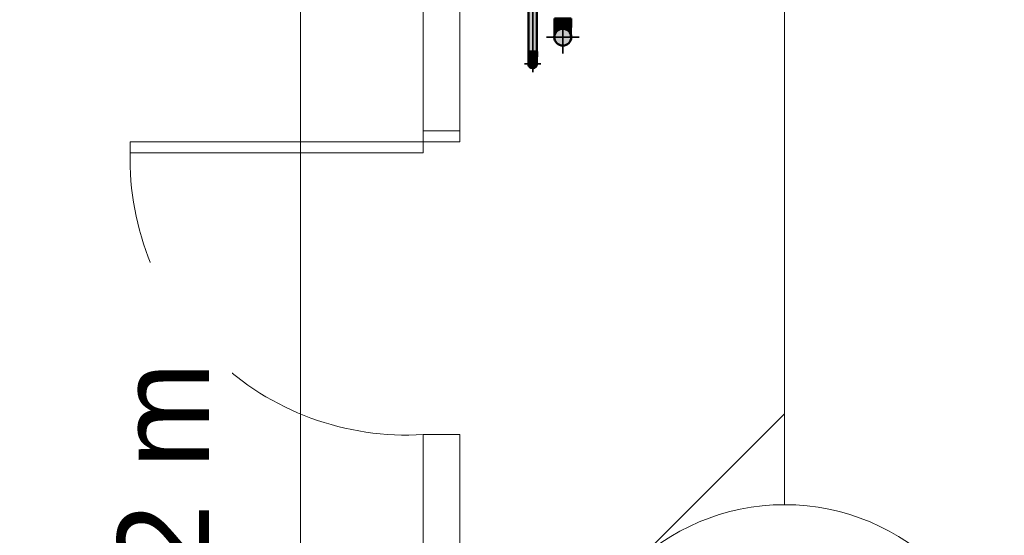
# Model space of a CAD drawing. Header units: millimetres. Extents: x -31934 to 32637, y -11608 to 10611.
# Tile 6 of 59: x -7786 to -5097, y -6519 to -5110. Entities that reach past the tile are written whole.
import ezdxf

# ---------------------------------------------------------------- set-up
doc = ezdxf.new("R2010")
doc.units = ezdxf.units.MM
doc.linetypes.add('Centro', pattern=[30, 12, -6, 6, -6])
doc.linetypes.add('Oculto 1_5', pattern=[2.2, 1.5, -0.7])
for name, color, linetype, lineweight in [('A-ANNO-DIMS', 211, 'Continuous', 9), ('A-ANNO-DIMS-100', 211, 'Continuous', 9), ('A-DETL', 90, 'Oculto 1_5', 9), ('ESQ', 7, 'Continuous', 9), ('G-ANNO-SYMB', 111, 'Continuous', 9), ('P-PIPE', 3, 'Continuous', 50), ('P-PIPE-CNTR', 3, 'Centro', 35), ('PAREDES', 7, 'Continuous', 9), ('PEM1-Layout Terreo_dwg', 8, 'Continuous', 9)]:
    doc.layers.add(name, color=color, linetype=linetype, lineweight=lineweight)
doc.styles.add('Arial_1', font='arial.ttf', dxfattribs={"height": 250})
doc.dimstyles.new('Diagonal_-_2_5_mm_Arial', dxfattribs={"dimscale": 304.8, "dimtxt": 255.06485, "dimasz": 0.984252, "dimexe": 0.787402, "dimexo": 0.492126, "dimgap": 0.574147, "dimtad": 1, "dimlfac": 0.001, "dimrnd": 0.01, "dimzin": 0, "dimdsep": 46, "dimtxsty": 'Arial_1', "dimblk1": 'OPEN30', "dimblk2": 'OPEN30', "dimsah": 1, "dimcen": 0.09, "dimdle": 0.787402, "dimazin": 0, "dimtfac": 1, "dimtdec": 4, "dimtix": 1, "dimtmove": 0, "dimatfit": 3, "dimfxl": 1, "dimtvp": 1, "dimtfill": 1, "dimtolj": 1, "dimtzin": 0, "dimarcsym": 2})

# ---------------------------------------------------------------- blocks, each defined once
blk = doc.blocks.new('PEM1-Layout Terreo_dwg-1021386-PAVIMENTO TÉRREO TUBULAÇÃO FRIGORIGENA')
at = {"layer": 'ESQ', "flags": 128}
for points in [[(86278.2, 21661.2), (86278.2, 21631.2), (86378.2, 21631.2), (86378.2, 21661.2)], [(86278.2, 20801.2), (86278.2, 20831.2), (86378.2, 20831.2), (86378.2, 20801.2)]]:
    blk.add_lwpolyline(points, dxfattribs=at)
blk.add_lwpolyline([(86278.2, 21631.2), (85478.2, 21631.2), (85478.2, 21601.2), (86278.2, 21601.2)], close=True, dxfattribs=at)
at = {"layer": 'ESQ'}
blk.add_arc((86232.5, 21584.4), 754.6, 178.5646, 273.4898, dxfattribs=at)
at = {"layer": 'PAREDES', "flags": 128}
for points in [[(86378.2, 24527.4), (86378.2, 21661.2), (86278.2, 21661.2), (86278.2, 21772), (86278.2, 24527.4)], [(86378.2, 20801.2), (86378.2, 19331.7), (86278.2, 19331.7), (86278.2, 20801.2)]]:
    blk.add_lwpolyline(points, dxfattribs=at)
blk = doc.blocks.new('Cotovelo - Soldado - CU - Padrão-1100232-PAVIMENTO TÉRREO TUBULAÇÃO FRIGORIGENA')
at = {"layer": 'P-PIPE', "linetype": 'Oculto 1_5', "lineweight": 9}
for points in [[(-6325.5, -5131.4), (-6302.5, -5131.4), (-6302.5, -5106.3), (-6325.5, -5106.3), (-6325.5, -5115.5)], [(-6279.4, -5131.4), (-6280.1, -5106.3), (-6302.5, -5106.3), (-6302.5, -5131.4), (-6280.1, -5131.4)]]:
    blk.add_hatch(color=256, dxfattribs=at).paths.add_polyline_path(points)
h = blk.add_hatch(color=256, dxfattribs=at)
h.paths.add_polyline_path([(-6302.5, -5180.7), (-6294.5, -5179.1), (-6290, -5176.9), (-6284.2, -5171.4), (-6281, -5165.6), (-6280.1, -5163.6), (-6279.4, -5157.6), (-6281, -5149.7), (-6283.2, -5145.1), (-6286.9, -5140.7), (-6294.5, -5136.1), (-6296.7, -5135.3), (-6302.5, -5134.5), (-6310.4, -5136.1), (-6314, -5137.6), (-6319.2, -5141.9), (-6323.9, -5149.7), (-6324.8, -5151.6), (-6325.5, -5157.6), (-6323.9, -5165.6), (-6320.5, -5171.7), (-6318.8, -5174), (-6310.4, -5179.1), (-6308.4, -5179.9)])
h.paths.add_polyline_path([(-6302.5, -5179.9), (-6311, -5178), (-6313.6, -5176.9), (-6319.9, -5171.1), (-6321.7, -5168.7), (-6324.5, -5158.9), (-6324.3, -5154.6), (-6323.9, -5151.9), (-6320, -5144.3), (-6315.8, -5140.1), (-6313.6, -5138.4), (-6305.4, -5135.8), (-6301.1, -5135.5), (-6296.7, -5136.1), (-6288.9, -5140.2), (-6286.7, -5141.9), (-6281.5, -5150.6), (-6280.6, -5154.9), (-6280.2, -5157.6), (-6282, -5166), (-6285, -5171.1), (-6286.7, -5173.4), (-6293.9, -5178), (-6297.4, -5179.2)])
h = blk.add_hatch(color=256, dxfattribs=at)
h.paths.add_polyline_path([(-6321.6, -5143.3), (-6322, -5145.5), (-6321.2, -5143.2)])
h.paths.add_polyline_path([(-6323.3, -5142.8), (-6324.4, -5141.9), (-6323.7, -5143.3)])
h.paths.add_polyline_path([(-6323.7, -5147.2), (-6319.2, -5141.3), (-6318.2, -5140.8), (-6308.5, -5134.8), (-6308.4, -5135.3), (-6302.5, -5133.5), (-6302.5, -5131.4), (-6321.7, -5131.4), (-6323, -5137.4), (-6323.3, -5142.8), (-6323.6, -5146.5)])
h.paths.add_polyline_path([(-6324.3, -5135.6), (-6323.2, -5131.4), (-6324.4, -5131.4)])
h = blk.add_hatch(color=256, dxfattribs=at)
h.paths.add_polyline_path([(-6284.6, -5141.8), (-6282.5, -5144.3), (-6283.2, -5142.4), (-6284.4, -5141.9)])
h.paths.add_polyline_path([(-6280.4, -5149), (-6281.9, -5131.4), (-6302.5, -5131.4), (-6302.5, -5134.5), (-6292.4, -5137), (-6287.7, -5140.1), (-6284.8, -5141.3), (-6283.7, -5141.3), (-6282, -5144.9), (-6280.6, -5148.7)])
h.paths.add_polyline_path([(-6282, -5140.3), (-6281.5, -5137.6), (-6280.7, -5140)])
at = {"layer": 'A-DETL', "flags": 128}
for points in [[(-6324.7, -5157.6), (-6324.7, -5157.5), (-6324.7, -5157.4), (-6324.7, -5157.3), (-6324.7, -5157.1), (-6324.7, -5156.9), (-6324.7, -5156.6), (-6324.7, -5156.3), (-6324.7, -5155.9)], [(-6302.5, -5179.9), (-6303.3, -5179.9), (-6304.2, -5179.8), (-6305.1, -5179.7), (-6306, -5179.6), (-6306.9, -5179.4), (-6307.7, -5179.2), (-6308.6, -5179), (-6309.5, -5178.7), (-6310.3, -5178.4), (-6311.1, -5178.1), (-6311.9, -5177.8), (-6312.7, -5177.4), (-6313.5, -5176.9), (-6314.3, -5176.5), (-6315, -5176), (-6315.7, -5175.5), (-6316.4, -5174.9), (-6317.1, -5174.3), (-6317.8, -5173.7), (-6318.4, -5173.1), (-6319, -5172.5), (-6319.6, -5171.8), (-6320.2, -5171.1), (-6320.7, -5170.4), (-6321.2, -5169.6), (-6321.6, -5168.9), (-6322.1, -5168.1), (-6322.5, -5167.3), (-6322.9, -5166.5), (-6323.2, -5165.7), (-6323.5, -5164.8), (-6323.8, -5164), (-6324, -5163.1), (-6324.2, -5162.3), (-6324.4, -5161.4), (-6324.5, -5160.5), (-6324.6, -5159.6), (-6324.7, -5158.8), (-6324.7, -5157.9)], [(-6280.2, -5158.5), (-6280.3, -5159.4), (-6280.4, -5160.3), (-6280.5, -5161.2), (-6280.6, -5162), (-6280.8, -5162.9), (-6281.1, -5163.8), (-6281.3, -5164.6), (-6281.6, -5165.5), (-6282, -5166.3), (-6282.3, -5167.1), (-6282.7, -5167.9), (-6283.1, -5168.7), (-6283.6, -5169.4), (-6284.1, -5170.2), (-6284.6, -5170.9), (-6285.2, -5171.6), (-6285.7, -5172.3), (-6286.3, -5172.9), (-6286.9, -5173.6), (-6287.6, -5174.2), (-6288.3, -5174.8), (-6289, -5175.3), (-6289.7, -5175.8), (-6290.4, -5176.3), (-6291.2, -5176.8), (-6292, -5177.2), (-6292.8, -5177.6), (-6293.6, -5178), (-6294.4, -5178.4), (-6295.2, -5178.7), (-6296.1, -5178.9), (-6296.9, -5179.2), (-6297.8, -5179.4), (-6298.7, -5179.5), (-6299.5, -5179.7), (-6300.4, -5179.8), (-6301.3, -5179.8), (-6302.2, -5179.9), (-6302.5, -5179.9)], [(-6280.2, -5155.8), (-6280.2, -5156.2), (-6280.2, -5156.5), (-6280.2, -5156.8), (-6280.2, -5157), (-6280.2, -5157.2), (-6280.2, -5157.4), (-6280.2, -5157.5), (-6280.2, -5157.6), (-6280.2, -5157.6)]]:
    blk.add_lwpolyline(points, dxfattribs=at)
at = {"layer": 'P-PIPE'}
for p, q in [((-6325.5, -5106.3), (-6325.5, -5131.4)), ((-6302.5, -5106.3), (-6325.5, -5106.3)), ((-6279.4, -5106.3), (-6302.5, -5106.3)), ((-6279.4, -5131.4), (-6279.4, -5106.3)), ((-6325.5, -5131.4), (-6302.5, -5131.4)), ((-6302.5, -5131.4), (-6279.4, -5131.4))]:
    blk.add_line(p, q, dxfattribs=at)
at = {"layer": 'P-PIPE', "flags": 128}
for points in [[(-6324.7, -5151.1), (-6324.7, -5150.4), (-6324.7, -5149.7), (-6324.7, -5148.9), (-6324.7, -5148.1), (-6324.7, -5147.3), (-6324.7, -5146.4), (-6324.7, -5145.6), (-6324.7, -5144.7), (-6324.7, -5143.8), (-6324.7, -5142.8), (-6324.7, -5141.9), (-6324.7, -5140.9), (-6324.7, -5139.9), (-6324.7, -5138.9), (-6324.7, -5137.9), (-6324.7, -5136.9), (-6324.7, -5135.9), (-6324.7, -5134.8), (-6324.7, -5133.8), (-6324.7, -5132.8), (-6324.7, -5131.7), (-6324.7, -5131.4)], [(-6280.2, -5131.4), (-6280.2, -5132.5), (-6280.2, -5133.5), (-6280.2, -5134.6), (-6280.2, -5135.6), (-6280.2, -5136.6), (-6280.2, -5137.7), (-6280.2, -5138.7), (-6280.2, -5139.7), (-6280.2, -5140.7), (-6280.2, -5141.6), (-6280.2, -5142.6), (-6280.2, -5143.5), (-6280.2, -5144.4), (-6280.2, -5145.3), (-6280.2, -5146.2), (-6280.2, -5147.1), (-6280.2, -5147.9), (-6280.2, -5148.7), (-6280.2, -5149.5), (-6280.2, -5150.2), (-6280.2, -5150.9)], [(-6324.7, -5155.9), (-6324.7, -5155.6), (-6324.7, -5155.1), (-6324.7, -5154.7), (-6324.7, -5154.2), (-6324.7, -5153.6), (-6324.7, -5153), (-6324.7, -5152.4)], [(-6280.2, -5152.9), (-6280.2, -5153.5), (-6280.2, -5154), (-6280.2, -5154.5), (-6280.2, -5155), (-6280.2, -5155.4), (-6280.2, -5155.8)]]:
    blk.add_lwpolyline(points, dxfattribs=at)
at = {"layer": 'P-PIPE'}
for start, end in [(90, 270), (270, 90)]:
    blk.add_arc((-6302.5, -5157.6), 23.1, start, end, dxfattribs=at)
blk = doc.blocks.new('Cotovelo - Soldado - CU - Padrão-V113-PAVIMENTO TÉRREO TUBULAÇÃO FRIGORIGENA')
at = {"layer": 'P-PIPE', "linetype": 'Oculto 1_5', "lineweight": 9}
for points in [[(-6385.8, -5211.3), (-6384.7, -5211.3), (-6384.7, -5196.7), (-6396.4, -5196.7), (-6396, -5211.3), (-6387.7, -5211.3)], [(-6395.8, -5225.9), (-6390.5, -5220.5), (-6384.7, -5218.9), (-6384.7, -5211.3), (-6395.6, -5211.3), (-6395.4, -5222), (-6394.8, -5222.3), (-6395.4, -5225)], [(-6384.7, -5211.3), (-6372.9, -5211.3), (-6373.3, -5196.7), (-6384.7, -5196.7)], [(-6373.6, -5225.9), (-6375.1, -5211.3), (-6384.7, -5211.3), (-6384.7, -5218.9), (-6377.4, -5220.7), (-6373.9, -5225.4)]]:
    blk.add_hatch(color=256, dxfattribs=at).paths.add_polyline_path(points)
h = blk.add_hatch(color=256, dxfattribs=at)
h.paths.add_polyline_path([(-6384.7, -5242.4), (-6378.8, -5240.8), (-6373.6, -5234.2), (-6373.3, -5233.7), (-6373.9, -5226.1), (-6376.1, -5223.2), (-6380.9, -5219.9), (-6384.7, -5218.9), (-6392.5, -5222), (-6394.8, -5224.8), (-6396.4, -5230.6), (-6393.9, -5237.7), (-6393, -5238.9), (-6387.7, -5242)])
h.paths.add_polyline_path([(-6384.7, -5241.7), (-6388.7, -5240.7), (-6392.5, -5238.5), (-6395.8, -5230.6), (-6394.1, -5225.5), (-6392.5, -5222.8), (-6384.7, -5219.5), (-6381.8, -5219.9), (-6376.2, -5223.8), (-6373.6, -5230.6), (-6376.8, -5238.5), (-6381.8, -5241.4)])
at = {"layer": 'A-DETL', "flags": 128}
for points in [[(-6395.8, -5230.6), (-6395.8, -5230.6), (-6395.8, -5230.6), (-6395.8, -5230.5), (-6395.8, -5230.4), (-6395.8, -5230.2), (-6395.8, -5230.1), (-6395.8, -5229.9), (-6395.8, -5229.6), (-6395.8, -5229.4), (-6395.8, -5229.1), (-6395.8, -5228.8), (-6395.8, -5228.4), (-6395.8, -5228.1), (-6395.8, -5227.7)], [(-6395, -5234.6), (-6395.2, -5234.2), (-6395.3, -5233.8), (-6395.4, -5233.4), (-6395.5, -5232.9), (-6395.6, -5232.5), (-6395.7, -5232.1), (-6395.7, -5231.6), (-6395.8, -5231.2), (-6395.8, -5230.7), (-6395.8, -5230.6)], [(-6391.7, -5239.3), (-6392, -5239), (-6392.3, -5238.7), (-6392.6, -5238.4), (-6392.9, -5238), (-6393.2, -5237.7)], [(-6384.7, -5241.7), (-6385.1, -5241.7), (-6385.6, -5241.7), (-6386, -5241.7), (-6386.4, -5241.6), (-6386.9, -5241.5), (-6387.3, -5241.4), (-6387.7, -5241.3), (-6388.2, -5241.2), (-6388.6, -5241)], [(-6380.6, -5241), (-6381.1, -5241.1), (-6381.5, -5241.3), (-6381.9, -5241.4), (-6382.3, -5241.5), (-6382.8, -5241.6), (-6383.2, -5241.6), (-6383.7, -5241.7), (-6384.1, -5241.7), (-6384.6, -5241.7), (-6384.7, -5241.7)], [(-6374.6, -5235.4), (-6374.8, -5235.8), (-6375, -5236.1), (-6375.3, -5236.5), (-6375.5, -5236.9), (-6375.8, -5237.3), (-6376, -5237.6), (-6376.3, -5237.9), (-6376.6, -5238.3), (-6376.9, -5238.6), (-6377.3, -5238.9), (-6377.6, -5239.2)], [(-6373.6, -5227.6), (-6373.6, -5228), (-6373.6, -5228.3), (-6373.6, -5228.7), (-6373.6, -5229), (-6373.6, -5229.3), (-6373.6, -5229.6), (-6373.6, -5229.8), (-6373.6, -5230), (-6373.6, -5230.2), (-6373.6, -5230.3), (-6373.6, -5230.5), (-6373.6, -5230.5), (-6373.6, -5230.6), (-6373.6, -5230.6)], [(-6373.6, -5230.6), (-6373.6, -5231.1), (-6373.6, -5231.5), (-6373.6, -5232)]]:
    blk.add_lwpolyline(points, dxfattribs=at)
at = {"layer": 'P-PIPE'}
for p, q in [((-6396.4, -5196.7), (-6396.4, -5211.3)), ((-6384.7, -5196.7), (-6396.4, -5196.7)), ((-6396.4, -5211.3), (-6384.7, -5211.3)), ((-6372.9, -5196.7), (-6384.7, -5196.7)), ((-6384.7, -5211.3), (-6372.9, -5211.3)), ((-6372.9, -5211.3), (-6372.9, -5196.7))]:
    blk.add_line(p, q, dxfattribs=at)
at = {"layer": 'P-PIPE', "flags": 128}
for points in [[(-6395.8, -5227.7), (-6395.8, -5227.3), (-6395.8, -5226.8), (-6395.8, -5226.3), (-6395.8, -5225.8), (-6395.8, -5225.3), (-6395.8, -5224.8), (-6395.8, -5224.2), (-6395.8, -5223.6), (-6395.8, -5223), (-6395.8, -5222.4), (-6395.8, -5221.8), (-6395.8, -5221.1), (-6395.8, -5220.4), (-6395.8, -5219.7), (-6395.8, -5219), (-6395.8, -5218.3), (-6395.8, -5217.6), (-6395.8, -5216.9), (-6395.8, -5216.1), (-6395.8, -5215.4), (-6395.8, -5214.6), (-6395.8, -5213.8), (-6395.8, -5213.1), (-6395.8, -5212.3), (-6395.8, -5211.5), (-6395.8, -5211.3)], [(-6373.6, -5211.3), (-6373.6, -5212.1), (-6373.6, -5212.9), (-6373.6, -5213.6), (-6373.6, -5214.4), (-6373.6, -5215.2), (-6373.6, -5215.9), (-6373.6, -5216.7), (-6373.6, -5217.4), (-6373.6, -5218.1), (-6373.6, -5218.8), (-6373.6, -5219.5), (-6373.6, -5220.2), (-6373.6, -5220.9), (-6373.6, -5221.6), (-6373.6, -5222.2), (-6373.6, -5222.9), (-6373.6, -5223.5), (-6373.6, -5224.1), (-6373.6, -5224.6), (-6373.6, -5225.2), (-6373.6, -5225.7)], [(-6393.2, -5237.7), (-6393.5, -5237.4), (-6393.8, -5237), (-6394, -5236.6), (-6394.3, -5236.2), (-6394.5, -5235.9), (-6394.7, -5235.5), (-6394.9, -5235.1), (-6395, -5234.6)], [(-6388.6, -5241), (-6389, -5240.9), (-6389.4, -5240.7), (-6389.8, -5240.5), (-6390.2, -5240.3), (-6390.6, -5240), (-6390.9, -5239.8), (-6391.3, -5239.5), (-6391.7, -5239.3)], [(-6377.6, -5239.2), (-6377.9, -5239.5), (-6378.3, -5239.7), (-6378.7, -5240), (-6379.1, -5240.2), (-6379.4, -5240.4), (-6379.8, -5240.6), (-6380.2, -5240.8), (-6380.6, -5241)], [(-6373.6, -5232), (-6373.7, -5232.4), (-6373.8, -5232.8), (-6373.9, -5233.3), (-6374, -5233.7), (-6374.1, -5234.1), (-6374.3, -5234.5), (-6374.4, -5234.9), (-6374.6, -5235.4)], [(-6373.6, -5226.2), (-6373.6, -5226.7), (-6373.6, -5227.1), (-6373.6, -5227.6)]]:
    blk.add_lwpolyline(points, dxfattribs=at)
at = {"layer": 'P-PIPE'}
for start, end in [(90, 270), (150, 210), (225, 255), (90, 120), (270, 90), (30, 90), (270, 330), (345, 15)]:
    blk.add_arc((-6384.7, -5230.6), 11.7, start, end, dxfattribs=at)
blk = doc.blocks.new('DIMBLOCK8-PAVIMENTO TÉRREO TUBULAÇÃO FRIGORIGENA')
at = {"layer": 'A-ANNO-DIMS-100'}
for p, q in [((-7019.1, -9483.2), (-7019.1, -3678.8)), ((-7019.1, -3918.8), (-7635.6, -3918.8)), ((-7019.1, -3918.8), (-6779.1, -3918.8)), ((-7019.1, -9243.2), (-7259.1, -9243.2)), ((-7019.1, -9243.2), (-6833.8, -9243.2))]:
    blk.add_line(p, q, dxfattribs=at)
at = {"layer": 'A-ANNO-DIMS-100', "lineweight": 35}
for p, q in [((-7019.1, -3918.8), (-7099.5, -4218.8)), ((-7019.1, -3918.8), (-6938.7, -4218.8)), ((-7019.1, -9243.2), (-7099.5, -8943.2)), ((-7019.1, -9243.2), (-6938.7, -8943.2))]:
    blk.add_line(p, q, dxfattribs=at)
at = {"layer": 'A-ANNO-DIMS-100', "color": 0, "insert": (-7518.7, -7112.7), "char_height": 250, "width": 1276.109, "attachment_point": 1, "rotation": 90, "line_spacing_factor": 0.941778, "style": 'Arial_1', "bg_fill": 3, "box_fill_scale": 1.25, "bg_fill_color": 256, "bg_fill_true_color": 13158600, "bg_fill_transparency": 0}
blk.add_mtext('5.32 m', dxfattribs=at)
blk = doc.blocks.new('_Open30')
at = {"color": 0, "linetype": 'ByBlock', "lineweight": -2}
for p, q in [((-1, 0.2679), (0, 0)), ((0, 0), (-1, -0.2679)), ((0, 0), (-1, 0))]:
    blk.add_line(p, q, dxfattribs=at)
blk = doc.blocks.new('Corte - M_Cabeça do corte - Aberto-29086-PAVIMENTO TÉRREO TUBULAÇÃO FRIGORIGENA')
at = {"layer": 'G-ANNO-SYMB'}
for p, q in [((-6, 8.485), (-14.485, 0)), ((-6, 8.485), (2.485, 0)), ((-12, 0), (-14.485, 0)), ((0, 0), (2.485, 0))]:
    blk.add_line(p, q, dxfattribs=at)
for start, end in [(360, 180), (180, 360)]:
    blk.add_arc((-6, 0), 6, start, end, dxfattribs=at)

msp = doc.modelspace()

# ---------------------------------------------------------------- hatches: boundary and pattern name
at = {"layer": 'P-PIPE'}
h = msp.add_hatch(color=10, dxfattribs=at)
h.paths.add_polyline_path([(-6384.674, -5196.689), (-6384.822, -2497.482), (-6395.784, -2498.2), (-6394.835, -5196.689), (-6387.55, -5196.689)])
h.paths.add_polyline_path([(-6390.218, -2465.732), (-6384.674, -2465.732), (-6384.674, -2351.747), (-6395.784, -2351.747), (-6395.406, -2465.015), (-6390.218, -2465.58)])
h = msp.add_hatch(color=10, dxfattribs=at)
h.paths.add_polyline_path([(-6384.674, -5196.689), (-6373.564, -5196.689), (-6374, -2497.482), (-6384.674, -2497.482), (-6384.674, -5115.514)])
h.paths.add_polyline_path([(-6379.227, -2465.732), (-6373.564, -2465.732), (-6373.943, -2351.747), (-6384.674, -2351.747), (-6384.674, -2465.732), (-6381.799, -2465.732)])
for color, points in [(5, [(-6302.452, -5179.871), (-6296.693, -5179.112), (-6291.327, -5176.89), (-6286.719, -5173.354), (-6283.183, -5168.746), (-6280.96, -5163.379), (-6280.202, -5157.621), (-6280.96, -5151.862), (-6283.183, -5146.496), (-6286.719, -5141.887), (-6291.327, -5138.352), (-6296.693, -5136.129), (-6302.452, -5135.371), (-6308.21, -5136.129), (-6313.577, -5138.352), (-6318.185, -5141.887), (-6321.721, -5146.496), (-6323.944, -5151.862), (-6324.702, -5157.621), (-6323.944, -5163.379), (-6321.721, -5168.746), (-6318.185, -5173.354), (-6313.577, -5176.89), (-6308.21, -5179.112)]), (1, [(-6384.674, -5241.731), (-6381.799, -5241.352), (-6375.053, -5236.176), (-6373.943, -5227.745), (-6376.818, -5222.765), (-6384.674, -5219.511), (-6387.55, -5219.889), (-6392.53, -5222.765), (-6395.784, -5230.621), (-6395.406, -5233.496), (-6392.53, -5238.477), (-6387.55, -5241.352)])]:
    msp.add_hatch(color=color, dxfattribs=at).paths.add_polyline_path(points)

# ---------------------------------------------------------------- linework, layer by layer
at = {"layer": 'G-ANNO-SYMB'}
msp.add_line((-5696.744, -6435.286), (-5696.744, 1589.451), dxfattribs=at)
at = {"layer": 'P-PIPE', "color": 1}
for p, q in [((-6395.784, -2548.2), (-6395.784, -5196.689)), ((-6373.564, -5196.689), (-6373.564, -2547.482))]:
    msp.add_line(p, q, dxfattribs=at)
at = {"layer": 'P-PIPE', "color": 170, "lineweight": 35}
for start, end in [(0, 180), (180, 0)]:
    msp.add_arc((-6302.452, -5157.621), 22.25, start, end, dxfattribs=at)
at = {"layer": 'P-PIPE', "color": 10, "lineweight": 35}
for start, end in [(0, 180), (180, 0)]:
    msp.add_arc((-6384.674, -5230.621), 11.11, start, end, dxfattribs=at)
at = {"layer": 'P-PIPE-CNTR', "color": 10, "linetype": 'Continuous'}
for p, q in [((-6384.674, -2547.482), (-6384.674, -5196.689)), ((-6384.674, -5252.841), (-6384.674, -5208.401)), ((-6406.894, -5230.621), (-6362.454, -5230.621))]:
    msp.add_line(p, q, dxfattribs=at)
at = {"layer": 'P-PIPE-CNTR'}
for p, q in [((-6302.452, -5106.311), (-6302.452, -5131.426)), ((-6302.452, -5131.426), (-6302.452, -5135.787)), ((-6384.674, -5211.332), (-6384.674, -5196.689)), ((-6384.674, -5220.084), (-6384.674, -5211.332))]:
    msp.add_line(p, q, dxfattribs=at)
at = {"layer": 'P-PIPE-CNTR', "color": 170, "linetype": 'Continuous'}
for p, q in [((-6302.452, -5202.121), (-6302.452, -5113.121)), ((-6346.952, -5157.621), (-6257.952, -5157.621))]:
    msp.add_line(p, q, dxfattribs=at)

# ---------------------------------------------------------------- block references
at = {"layer": 'A-DETL'}
for name in ['Cotovelo - Soldado - CU - Padrão-1100232-PAVIMENTO TÉRREO TUBULAÇÃO FRIGORIGENA', 'Cotovelo - Soldado - CU - Padrão-V113-PAVIMENTO TÉRREO TUBULAÇÃO FRIGORIGENA']:
    msp.add_blockref(name, (0, 0), dxfattribs=at)
at = {"layer": 'G-ANNO-SYMB', "xscale": 99.99999999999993, "yscale": 99.99999999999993, "zscale": 99.99999999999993, "rotation": 89.99999999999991}
msp.add_blockref('Corte - M_Cabeça do corte - Aberto-29086-PAVIMENTO TÉRREO TUBULAÇÃO FRIGORIGENA', (-5696.744, -6435.286), dxfattribs=at)
at = {"layer": 'PEM1-Layout Terreo_dwg', "color": 7}
msp.add_blockref('PEM1-Layout Terreo_dwg-1021386-PAVIMENTO TÉRREO TUBULAÇÃO FRIGORIGENA', (-92961.952, -27074.843), dxfattribs=at)

# ---------------------------------------------------------------- next in the draw order: dimensions: what is measured, and where the dimension line sits
at = {"layer": 'A-ANNO-DIMS'}
dim = msp.add_linear_dim(base=(-7019.12, -3918.815), p1=(-6683.775, -9243.166), p2=(-7785.608, -3918.815), angle=90, dimstyle='Diagonal_-_2_5_mm_Arial', override={"dimpost": '<> m', "dimfxl": 5437.163202}, dxfattribs=at)
dim.commit()
dim.dimension.update_dxf_attribs({"geometry": 'DIMBLOCK8-PAVIMENTO TÉRREO TUBULAÇÃO FRIGORIGENA', "text_midpoint": (-7321.849, -6580.991)})

doc.saveas('drawing.dxf')
